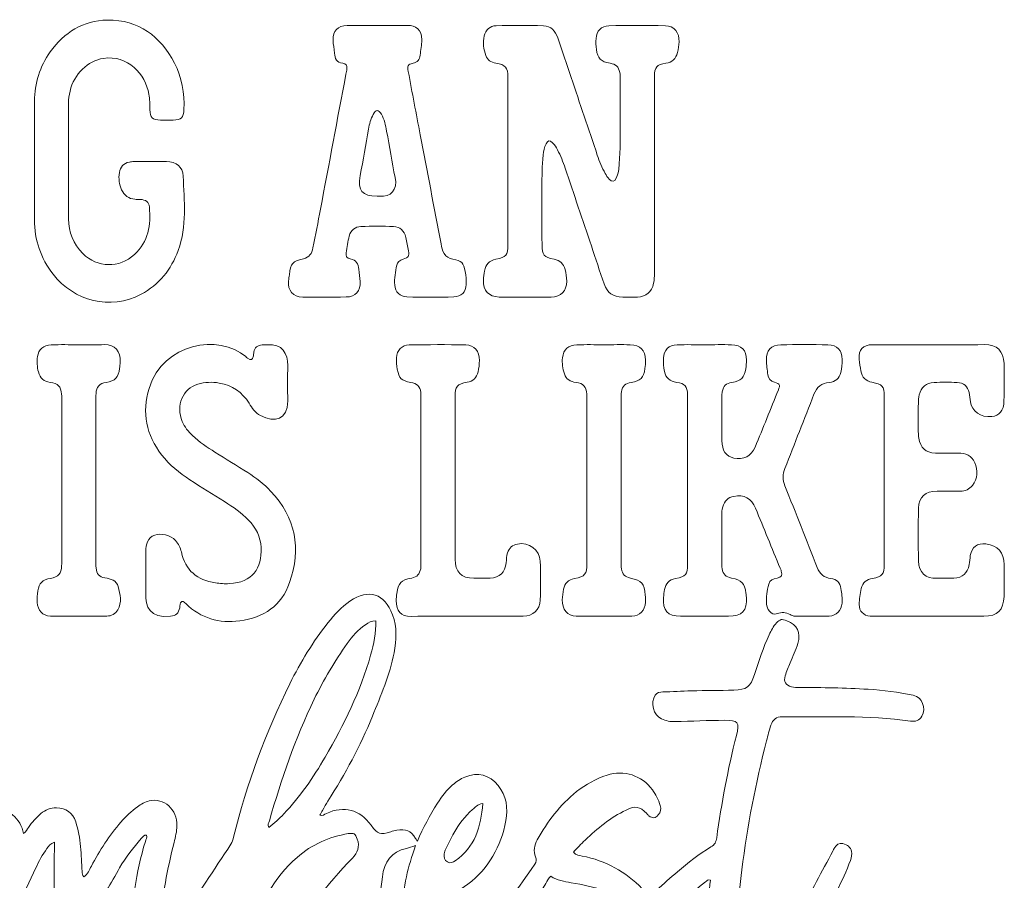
# Model space of a CAD drawing. Header units: inches. Extents: x 0.32 to 8.75, y -8.01 to -0.86.
# Tile 6 of 6: x 4.51 to 8.75, y -4.56 to -0.86. Entities that reach past the tile are written whole.
import ezdxf

# ---------------------------------------------------------------- set-up
doc = ezdxf.new("R2010")
doc.units = ezdxf.units.IN
doc.header["$MEASUREMENT"] = 0
doc.layers.add('Layer 1', color=7, linetype='Continuous')

# ---------------------------------------------------------------- blocks, each defined once
blk = doc.blocks.new('block 2')
at = {"layer": 'Layer 1', "lineweight": 0}
for points, knots in [([(3.9631, -4.606), (3.9443, -4.6169), (3.9349, -4.6362), (3.9222, -4.6524), (3.8988, -4.6822), (3.8752, -4.7115), (3.8452, -4.735), (3.8302, -4.7467), (3.8144, -4.7567), (3.7964, -4.763), (3.7486, -4.7795), (3.7017, -4.7624), (3.6759, -4.7188), (3.6669, -4.7035), (3.661, -4.6869), (3.6566, -4.6695), (3.6379, -4.5956), (3.6438, -4.5218), (3.659, -4.4485), (3.6727, -4.3822), (3.6923, -4.3175), (3.7162, -4.2542), (3.7314, -4.2143), (3.7489, -4.2088), (3.7835, -4.2329), (3.8198, -4.2582), (3.834, -4.307), (3.8189, -4.3587), (3.8043, -4.4087), (3.7894, -4.4586), (3.7807, -4.5101), (3.7737, -4.5517), (3.7675, -4.5934), (3.7705, -4.6362), (3.7804, -4.6405), (3.7836, -4.631), (3.7884, -4.6266), (3.8412, -4.5768), (3.8853, -4.5198), (3.9247, -4.4591), (3.9693, -4.3902), (4.0165, -4.323), (4.0548, -4.2501), (4.0696, -4.2219), (4.0909, -4.218), (4.114, -4.24), (4.1451, -4.2697), (4.1618, -4.3054), (4.1534, -4.3505), (4.1408, -4.417), (4.1198, -4.4813), (4.1069, -4.5478), (4.0879, -4.6447), (4.0718, -4.742), (4.0666, -4.8408), (4.0663, -4.8461), (4.0665, -4.8514), (4.0665, -4.8589), (4.0831, -4.8552), (4.0902, -4.8435), (4.0984, -4.8337), (4.1224, -4.8045), (4.1427, -4.7727), (4.1619, -4.7402), (4.2178, -4.6457), (4.2728, -4.5506), (4.3291, -4.4563), (4.3461, -4.4277), (4.3474, -4.395), (4.3562, -4.3644), (4.362, -4.3442), (4.3661, -4.3234), (4.3747, -4.3041), (4.398, -4.2518), (4.4323, -4.2444), (4.4768, -4.281), (4.5019, -4.3016), (4.5172, -4.3276), (4.5238, -4.3615), (4.5349, -4.3535), (4.539, -4.3433), (4.545, -4.3348), (4.5605, -4.3129), (4.5776, -4.2925), (4.5984, -4.2756), (4.6178, -4.2599), (4.6394, -4.25), (4.6654, -4.251), (4.7064, -4.2526), (4.7348, -4.2706), (4.7481, -4.3105), (4.7598, -4.3454), (4.7663, -4.3813), (4.7693, -4.4178), (4.7722, -4.4532), (4.7739, -4.4887), (4.7761, -4.5242), (4.7766, -4.5317), (4.7765, -4.5394), (4.7828, -4.5473), (4.8009, -4.5362), (4.8072, -4.5179), (4.8156, -4.502), (4.8517, -4.4342), (4.8926, -4.3697), (4.9432, -4.3117), (4.9645, -4.2873), (4.9882, -4.2657), (5.0141, -4.2464), (5.0294, -4.235), (5.0459, -4.2257), (5.0644, -4.2212), (5.1276, -4.2055), (5.1865, -4.2579), (5.1842, -4.3281), (5.1835, -4.3525), (5.1779, -4.3763), (5.1717, -4.4), (5.1421, -4.5139), (5.1232, -4.6299), (5.106, -4.7461), (5.1019, -4.7739), (5.1015, -4.8027), (5.1127, -4.8333), (5.1464, -4.8025), (5.1721, -4.7682), (5.1968, -4.7329), (5.272, -4.6258), (5.3446, -4.5169), (5.4162, -4.4074), (5.4227, -4.3976), (5.425, -4.387), (5.4276, -4.3766), (5.4853, -4.148), (5.5657, -3.9278), (5.6704, -3.7165), (5.7164, -3.6238), (5.7698, -3.5358), (5.8341, -3.4546), (5.8618, -3.4196), (5.8915, -3.3866), (5.9286, -3.3614), (6.0096, -3.3064), (6.0787, -3.3281), (6.1124, -3.4199), (6.1322, -3.4735), (6.1297, -3.5285), (6.1188, -3.5838), (6.1, -3.6791), (6.0623, -3.7679), (6.0256, -3.857), (5.9731, -3.9845), (5.9086, -4.1058), (5.8338, -4.2216), (5.8254, -4.2346), (5.8178, -4.2481), (5.8101, -4.2616), (5.8063, -4.2683), (5.8033, -4.2754), (5.7996, -4.283), (5.8117, -4.2872), (5.8189, -4.2783), (5.8273, -4.2747), (5.9054, -4.2407), (5.9693, -4.2576), (6.0207, -4.326), (6.0503, -4.3656), (6.058, -4.3681), (6.1045, -4.3537), (6.113, -4.3511), (6.1216, -4.3489), (6.1303, -4.3473), (6.1698, -4.34), (6.19, -4.3489), (6.2117, -4.3827), (6.2139, -4.3862), (6.2162, -4.3897), (6.2193, -4.3945), (6.2443, -4.3367), (6.2722, -4.2826), (6.3054, -4.2312), (6.3241, -4.2022), (6.345, -4.1749), (6.3711, -4.1521), (6.387, -4.1381), (6.4043, -4.1264), (6.4242, -4.1183), (6.4797, -4.0958), (6.5296, -4.1082), (6.567, -4.1546), (6.6031, -4.1995), (6.6102, -4.2523), (6.6001, -4.3059), (6.5793, -4.4165), (6.5274, -4.5101), (6.4365, -4.5794), (6.3999, -4.6073), (6.3596, -4.6278), (6.3131, -4.633), (6.2937, -4.6351), (6.2834, -4.6451), (6.2797, -4.664), (6.2669, -4.7297), (6.26, -4.7955), (6.2769, -4.8616), (6.2873, -4.9025), (6.3047, -4.9112), (6.3452, -4.8961), (6.3758, -4.8846), (6.4021, -4.8658), (6.4263, -4.8446), (6.5434, -4.7423), (6.6384, -4.6211), (6.7251, -4.4928), (6.732, -4.4826), (6.7332, -4.4734), (6.7284, -4.4621), (6.7175, -4.4365), (6.7227, -4.4118), (6.7355, -4.3886), (6.7795, -4.3093), (6.8334, -4.2378), (6.9049, -4.181), (6.9443, -4.1497), (6.9879, -4.1258), (7.0359, -4.1102), (7.1086, -4.0866), (7.1853, -4.111), (7.2309, -4.1727), (7.2461, -4.1934), (7.257, -4.2162), (7.2648, -4.2408), (7.2698, -4.2563), (7.2659, -4.2693), (7.2564, -4.2811), (7.2445, -4.2961), (7.2317, -4.2971), (7.2163, -4.2848), (7.2129, -4.282), (7.2101, -4.2785), (7.207, -4.2754), (7.1749, -4.2439), (7.1597, -4.2406), (7.118, -4.2605), (7.0512, -4.2925), (6.9947, -4.339), (6.9414, -4.3897), (6.924, -4.4063), (6.9077, -4.4241), (6.8912, -4.4409), (6.902, -4.4562), (6.9166, -4.4556), (6.9289, -4.4581), (7.0298, -4.4783), (7.1161, -4.5248), (7.1874, -4.5991), (7.189, -4.6007), (7.1905, -4.6024), (7.1921, -4.6039), (7.215, -4.6253), (7.2255, -4.6257), (7.2491, -4.6051), (7.2792, -4.5788), (7.3086, -4.5518), (7.3389, -4.5257), (7.3843, -4.4865), (7.4318, -4.4499), (7.4834, -4.4192), (7.4998, -4.4094), (7.5053, -4.3971), (7.5079, -4.3793), (7.5295, -4.2312), (7.5554, -4.0839), (7.5928, -3.9388), (7.6071, -3.8838), (7.6, -3.8737), (7.5419, -3.8742), (7.471, -3.8747), (7.4, -3.8776), (7.329, -3.8798), (7.3087, -3.8804), (7.2894, -3.8764), (7.2709, -3.8682), (7.2353, -3.8522), (7.2208, -3.7977), (7.2435, -3.766), (7.2516, -3.7547), (7.2635, -3.7529), (7.2758, -3.7523), (7.3168, -3.7505), (7.3579, -3.7484), (7.3989, -3.7474), (7.4599, -3.746), (7.521, -3.7458), (7.582, -3.7444), (7.6369, -3.7431), (7.6535, -3.7304), (7.6707, -3.6772), (7.6895, -3.6192), (7.7078, -3.561), (7.7341, -3.5058), (7.7427, -3.4877), (7.7517, -3.4698), (7.7654, -3.455), (7.7807, -3.4386), (7.7885, -3.4372), (7.8095, -3.4457), (7.857, -3.4651), (7.871, -3.4942), (7.8571, -3.5435), (7.849, -3.5724), (7.8356, -3.5993), (7.824, -3.6268), (7.8163, -3.6452), (7.8084, -3.6637), (7.8029, -3.6828), (7.7954, -3.7087), (7.8042, -3.7232), (7.8304, -3.7299), (7.841, -3.7326), (7.8524, -3.7335), (7.8634, -3.7334), (7.9622, -3.7322), (8.0609, -3.7353), (8.1596, -3.7406), (8.225, -3.744), (8.2896, -3.7533), (8.3538, -3.7665), (8.3931, -3.7746), (8.4104, -3.821), (8.3915, -3.8564), (8.3813, -3.8753), (8.3622, -3.8807), (8.3427, -3.8777), (8.1596, -3.8493), (7.9751, -3.8627), (7.7911, -3.8591), (7.7643, -3.8586), (7.7493, -3.872), (7.7415, -3.8948), (7.7339, -3.9167), (7.7283, -3.9394), (7.7225, -3.9619), (7.6761, -4.1448), (7.6395, -4.3295), (7.6164, -4.5168), (7.5996, -4.6535), (7.591, -4.7908), (7.5903, -4.9286), (7.5901, -4.9775), (7.5953, -5.026), (7.6076, -5.0736), (7.6097, -5.0819), (7.6116, -5.0903), (7.6182, -5.0985), (7.6346, -5.0828), (7.6474, -5.0648), (7.6599, -5.0467), (7.737, -4.9352), (7.8026, -4.8168), (7.8677, -4.6982), (7.9151, -4.6116), (7.961, -4.5243), (8.0076, -4.4373), (8.0102, -4.4324), (8.0126, -4.4274), (8.0157, -4.4228), (8.0241, -4.4102), (8.0336, -4.4006), (8.0511, -4.4046), (8.0709, -4.4091), (8.0848, -4.4204), (8.0883, -4.438), (8.0909, -4.4514), (8.088, -4.4641), (8.0835, -4.477), (8.0677, -4.5222), (8.0464, -4.5649), (8.0254, -4.6076), (7.9566, -4.7468), (7.881, -4.8824), (7.8088, -5.0198), (7.7865, -5.0621), (7.7605, -5.1021), (7.7278, -5.1373), (7.7126, -5.1536), (7.6961, -5.1682), (7.6772, -5.1803), (7.6428, -5.2022), (7.6058, -5.2025), (7.5682, -5.1934), (7.5499, -5.1889), (7.5392, -5.1736), (7.5292, -5.1588), (7.5029, -5.1193), (7.4894, -5.0751), (7.4809, -5.0289), (7.4621, -4.9266), (7.464, -4.8234), (7.467, -4.7201), (7.4685, -4.6669), (7.4756, -4.6141), (7.4808, -4.5615), (7.4704, -4.5569), (7.4657, -4.5653), (7.4602, -4.5695), (7.425, -4.5966), (7.3903, -4.6242), (7.3553, -4.6515), (7.3376, -4.6653), (7.323, -4.682), (7.3103, -4.7003), (7.2926, -4.7258), (7.2845, -4.7537), (7.289, -4.7853), (7.3094, -4.9291), (7.2725, -5.06), (7.1983, -5.1821), (7.178, -5.2155), (7.1542, -5.246), (7.1236, -5.2709), (7.0774, -5.3084), (7.0239, -5.3206), (6.971, -5.2966), (6.9151, -5.2712), (6.8784, -5.2246), (6.873, -5.1598), (6.8689, -5.1101), (6.8792, -5.0627), (6.8984, -5.0169), (6.9319, -4.9369), (6.9837, -4.8693), (7.0424, -4.8066), (7.0772, -4.7694), (7.1137, -4.7337), (7.1507, -4.6961), (7.1173, -4.6537), (7.077, -4.6239), (7.0272, -4.6078), (6.9797, -4.5924), (6.931, -4.5817), (6.8819, -4.5728), (6.8515, -4.5673), (6.8206, -4.5634), (6.7945, -4.5454), (6.7829, -4.5536), (6.7788, -4.5656), (6.7725, -4.5757), (6.7074, -4.6791), (6.6397, -4.7806), (6.5579, -4.8718), (6.5222, -4.9117), (6.4834, -4.9478), (6.4388, -4.9778), (6.3844, -5.0144), (6.3262, -5.0207), (6.2641, -5.0026), (6.2486, -4.9981), (6.2359, -4.9904), (6.2246, -4.9793), (6.1831, -4.9387), (6.1637, -4.8882), (6.1552, -4.8317), (6.1409, -4.7357), (6.1539, -4.6415), (6.1721, -4.5476), (6.1807, -4.5032), (6.1956, -4.4604), (6.2111, -4.4134), (6.1958, -4.4181), (6.184, -4.4226), (6.1718, -4.4253), (6.1079, -4.4391), (6.0757, -4.4835), (6.0684, -4.5478), (6.0559, -4.6593), (6.0352, -4.7691), (6.0025, -4.8766), (5.9623, -5.0089), (5.9065, -5.134), (5.8347, -5.252), (5.8133, -5.2873), (5.789, -5.3203), (5.7577, -5.3475), (5.7152, -5.3845), (5.6674, -5.4017), (5.6103, -5.3885), (5.5629, -5.3776), (5.5351, -5.3483), (5.5231, -5.3026), (5.5102, -5.253), (5.516, -5.2035), (5.5259, -5.1542), (5.5484, -5.042), (5.5937, -4.939), (5.6521, -4.8413), (5.7334, -4.7054), (5.8295, -4.5809), (5.9396, -4.4673), (5.9628, -4.4433), (5.9713, -4.4178), (5.9606, -4.3859), (5.9526, -4.3618), (5.9469, -4.3578), (5.9219, -4.3618), (5.8389, -4.375), (5.765, -4.4085), (5.7017, -4.4639), (5.6008, -4.5521), (5.5391, -4.6646), (5.503, -4.7922), (5.4942, -4.823), (5.489, -4.8549), (5.4815, -4.8861), (5.4722, -4.9244), (5.4537, -4.9349), (5.4154, -4.925), (5.3791, -4.9157), (5.3541, -4.8868), (5.3489, -4.8462), (5.3445, -4.8107), (5.3474, -4.7753), (5.3524, -4.74), (5.3545, -4.7252), (5.3563, -4.7104), (5.3529, -4.6935), (5.3462, -4.7031), (5.3395, -4.7127), (5.3329, -4.7224), (5.2898, -4.7857), (5.2454, -4.8481), (5.1951, -4.906), (5.1805, -4.9228), (5.1652, -4.9389), (5.1459, -4.9505), (5.0983, -4.9791), (5.0448, -4.9655), (5.0174, -4.9172), (4.9978, -4.8825), (4.9911, -4.8439), (4.9905, -4.805), (4.9883, -4.6655), (5.0067, -4.5286), (5.0483, -4.3951), (5.0508, -4.387), (5.056, -4.3789), (5.053, -4.3679), (5.0415, -4.367), (5.036, -4.3764), (5.0304, -4.3831), (4.9966, -4.4228), (4.9631, -4.4627), (4.9374, -4.5086), (4.9005, -4.5743), (4.8624, -4.6394), (4.8249, -4.7049), (4.8238, -4.7068), (4.823, -4.7089), (4.8218, -4.7108), (4.7862, -4.7712), (4.7255, -4.7731), (4.6845, -4.7147), (4.664, -4.6854), (4.6585, -4.6516), (4.657, -4.6168), (4.6543, -4.5558), (4.6542, -4.4947), (4.6563, -4.4336), (4.6566, -4.423), (4.6563, -4.4123), (4.6563, -4.3988), (4.639, -4.404), (4.632, -4.4155), (4.6245, -4.4257), (4.6053, -4.4517), (4.5901, -4.4801), (4.5764, -4.5092), (4.5227, -4.6236), (4.4707, -4.7387), (4.4359, -4.8607), (4.4329, -4.8713), (4.4282, -4.8817), (4.4224, -4.8909), (4.4107, -4.9095), (4.3953, -4.9146), (4.3739, -4.9104), (4.3323, -4.9021), (4.2948, -4.8592), (4.2926, -4.8205), (4.2902, -4.7791), (4.296, -4.7386), (4.2968, -4.697), (4.2855, -4.6993), (4.2841, -4.7092), (4.28, -4.7161), (4.245, -4.7753), (4.2105, -4.8348), (4.1755, -4.894), (4.1585, -4.9228), (4.138, -4.949), (4.1123, -4.9708), (4.0607, -5.0144), (4.0104, -4.9977), (3.9765, -4.9483), (3.9663, -4.9335), (3.9609, -4.9165), (3.957, -4.8991), (3.9421, -4.8321), (3.9425, -4.7649), (3.9533, -4.6974), (3.958, -4.6679), (3.9616, -4.6383), (3.9657, -4.6087), (3.9692, -4.6064), (3.97, -4.6033), (3.9661, -4.6013), (3.9643, -4.6004), (3.9626, -4.6034), (3.9631, -4.606)], [0, 0, 0, 0, 1, 1, 1, 2, 2, 2, 3, 3, 3, 4, 4, 4, 5, 5, 5, 6, 6, 6, 7, 7, 7, 8, 8, 8, 9, 9, 9, 10, 10, 10, 11, 11, 11, 12, 12, 12, 13, 13, 13, 14, 14, 14, 15, 15, 15, 16, 16, 16, 17, 17, 17, 18, 18, 18, 19, 19, 19, 20, 20, 20, 21, 21, 21, 22, 22, 22, 23, 23, 23, 24, 24, 24, 25, 25, 25, 26, 26, 26, 27, 27, 27, 28, 28, 28, 29, 29, 29, 30, 30, 30, 31, 31, 31, 32, 32, 32, 33, 33, 33, 34, 34, 34, 35, 35, 35, 36, 36, 36, 37, 37, 37, 38, 38, 38, 39, 39, 39, 40, 40, 40, 41, 41, 41, 42, 42, 42, 43, 43, 43, 44, 44, 44, 45, 45, 45, 46, 46, 46, 47, 47, 47, 48, 48, 48, 49, 49, 49, 50, 50, 50, 51, 51, 51, 52, 52, 52, 53, 53, 53, 54, 54, 54, 55, 55, 55, 56, 56, 56, 57, 57, 57, 58, 58, 58, 59, 59, 59, 60, 60, 60, 61, 61, 61, 62, 62, 62, 63, 63, 63, 64, 64, 64, 65, 65, 65, 66, 66, 66, 67, 67, 67, 68, 68, 68, 69, 69, 69, 70, 70, 70, 71, 71, 71, 72, 72, 72, 73, 73, 73, 74, 74, 74, 75, 75, 75, 76, 76, 76, 77, 77, 77, 78, 78, 78, 79, 79, 79, 80, 80, 80, 81, 81, 81, 82, 82, 82, 83, 83, 83, 84, 84, 84, 85, 85, 85, 86, 86, 86, 87, 87, 87, 88, 88, 88, 89, 89, 89, 90, 90, 90, 91, 91, 91, 92, 92, 92, 93, 93, 93, 94, 94, 94, 95, 95, 95, 96, 96, 96, 97, 97, 97, 98, 98, 98, 99, 99, 99, 100, 100, 100, 101, 101, 101, 102, 102, 102, 103, 103, 103, 104, 104, 104, 105, 105, 105, 106, 106, 106, 107, 107, 107, 108, 108, 108, 109, 109, 109, 110, 110, 110, 111, 111, 111, 112, 112, 112, 113, 113, 113, 114, 114, 114, 115, 115, 115, 116, 116, 116, 117, 117, 117, 118, 118, 118, 119, 119, 119, 120, 120, 120, 121, 121, 121, 122, 122, 122, 123, 123, 123, 124, 124, 124, 125, 125, 125, 126, 126, 126, 127, 127, 127, 128, 128, 128, 129, 129, 129, 130, 130, 130, 131, 131, 131, 132, 132, 132, 133, 133, 133, 134, 134, 134, 135, 135, 135, 136, 136, 136, 137, 137, 137, 138, 138, 138, 139, 139, 139, 140, 140, 140, 141, 141, 141, 142, 142, 142, 143, 143, 143, 144, 144, 144, 145, 145, 145, 146, 146, 146, 147, 147, 147, 148, 148, 148, 149, 149, 149, 150, 150, 150, 151, 151, 151, 152, 152, 152, 153, 153, 153, 154, 154, 154, 155, 155, 155, 156, 156, 156, 157, 157, 157, 158, 158, 158, 159, 159, 159, 160, 160, 160, 161, 161, 161, 162, 162, 162, 163, 163, 163, 164, 164, 164, 165, 165, 165, 166, 166, 166, 167, 167, 167, 168, 168, 168, 169, 169, 169, 170, 170, 170, 171, 171, 171, 172, 172, 172, 173, 173, 173, 174, 174, 174, 175, 175, 175, 176, 176, 176, 177, 177, 177, 178, 178, 178, 179, 179, 179, 180, 180, 180, 181, 181, 181, 182, 182, 182, 183, 183, 183, 184, 184, 184, 185, 185, 185, 186, 186, 186, 187, 187, 187, 188, 188, 188, 189, 189, 189, 190, 190, 190, 191, 191, 191, 192, 192, 192, 193, 193, 193, 194, 194, 194, 195, 195, 195, 196, 196, 196, 197, 197, 197, 198, 198, 198, 199, 199, 199, 200, 200, 200, 201, 201, 201, 202, 202, 202, 203, 203, 203, 204, 204, 204, 205, 205, 205, 206, 206, 206, 206]), ([(6.0402, -3.4458), (6.0208, -3.4448), (6.0084, -3.4548), (5.9958, -3.463), (5.9636, -3.4839), (5.9392, -3.5126), (5.9174, -3.5437), (5.8637, -3.62), (5.8158, -3.6999), (5.775, -3.7838), (5.6934, -3.9518), (5.6341, -4.1281), (5.5819, -4.3069), (5.5794, -4.3154), (5.5726, -4.3238), (5.5795, -4.3357), (5.6036, -4.3173), (5.6245, -4.2977), (5.6442, -4.2768), (5.7139, -4.2029), (5.7715, -4.12), (5.8221, -4.0325), (5.9028, -3.8931), (5.9746, -3.7495), (6.0181, -3.5935), (6.0314, -3.5456), (6.0412, -3.4971), (6.0402, -3.4458)], [0, 0, 0, 0, 1, 1, 1, 2, 2, 2, 3, 3, 3, 4, 4, 4, 5, 5, 5, 6, 6, 6, 7, 7, 7, 8, 8, 8, 9, 9, 9, 9]), ([(6.5008, -4.2315), (6.4781, -4.2368), (6.4676, -4.2486), (6.4563, -4.2586), (6.4235, -4.2872), (6.3976, -4.3216), (6.3762, -4.3593), (6.3637, -4.3813), (6.3529, -4.4044), (6.3417, -4.4271), (6.3384, -4.434), (6.3351, -4.4408), (6.3346, -4.4489), (6.3337, -4.463), (6.3351, -4.4758), (6.3483, -4.4837), (6.3606, -4.491), (6.3716, -4.4859), (6.3821, -4.4787), (6.4673, -4.4198), (6.4925, -4.3325), (6.5008, -4.2315)], [0, 0, 0, 0, 1, 1, 1, 2, 2, 2, 3, 3, 3, 4, 4, 4, 5, 5, 5, 6, 6, 6, 7, 7, 7, 7])]:
    blk.add_open_spline(points, degree=3, knots=knots, dxfattribs=at)
blk = doc.blocks.new('block 9')
at = {"layer": 'Layer 1', "lineweight": 0}
for points, knots in [([(6.0468, -0.8847), (6.0901, -0.8847), (6.1334, -0.8855), (6.1767, -0.8844), (6.2116, -0.8835), (6.2387, -0.9023), (6.2381, -0.9463), (6.2378, -0.9684), (6.2337, -0.9905), (6.2309, -1.0125), (6.2287, -1.0307), (6.2197, -1.0422), (6.2005, -1.047), (6.1776, -1.0527), (6.1754, -1.0576), (6.1801, -1.083), (6.1969, -1.1735), (6.2141, -1.264), (6.2314, -1.3543), (6.2614, -1.5112), (6.2917, -1.6679), (6.3217, -1.8247), (6.3244, -1.8389), (6.3267, -1.8531), (6.3344, -1.8657), (6.3432, -1.8801), (6.3563, -1.8863), (6.3725, -1.8894), (6.4102, -1.8967), (6.4174, -1.905), (6.4249, -1.943), (6.4285, -1.9617), (6.4308, -1.9804), (6.4296, -1.9993), (6.4276, -2.0311), (6.4087, -2.0518), (6.3769, -2.0524), (6.3092, -2.0537), (6.2414, -2.0537), (6.1738, -2.0523), (6.1435, -2.0518), (6.1246, -2.0316), (6.1218, -2.0018), (6.1192, -1.9727), (6.1255, -1.9442), (6.1304, -1.9159), (6.1328, -1.9019), (6.1437, -1.8945), (6.1579, -1.8902), (6.1819, -1.883), (6.1846, -1.8781), (6.1808, -1.8548), (6.1775, -1.8351), (6.1736, -1.8155), (6.1691, -1.7961), (6.1623, -1.7671), (6.1455, -1.7505), (6.1163, -1.7495), (6.0697, -1.7478), (6.023, -1.748), (5.9765, -1.7495), (5.9508, -1.7504), (5.9324, -1.7651), (5.9261, -1.7907), (5.9202, -1.8144), (5.9158, -1.8384), (5.9122, -1.8625), (5.9103, -1.8756), (5.9147, -1.8871), (5.9304, -1.889), (5.9568, -1.8923), (5.9643, -1.911), (5.9672, -1.9334), (5.9694, -1.951), (5.972, -1.9687), (5.9731, -1.9864), (5.9757, -2.027), (5.953, -2.0523), (5.9123, -2.0527), (5.8501, -2.0535), (5.7879, -2.0535), (5.7258, -2.0528), (5.6839, -2.0523), (5.6607, -2.0254), (5.6644, -1.9835), (5.6652, -1.9747), (5.6674, -1.966), (5.6685, -1.9572), (5.6746, -1.9065), (5.6796, -1.9003), (5.7285, -1.8885), (5.7534, -1.8824), (5.7652, -1.8655), (5.7698, -1.8419), (5.7806, -1.7864), (5.7914, -1.7309), (5.8019, -1.6753), (5.8386, -1.4814), (5.8752, -1.2875), (5.9117, -1.0935), (5.9132, -1.0859), (5.9149, -1.0783), (5.9156, -1.0706), (5.9169, -1.0577), (5.9116, -1.0483), (5.8981, -1.0471), (5.8706, -1.0449), (5.8643, -1.0264), (5.8623, -1.0035), (5.8607, -0.9847), (5.8568, -0.966), (5.8564, -0.9472), (5.8556, -0.9067), (5.8762, -0.8855), (5.9169, -0.8848), (5.9602, -0.8841), (6.0035, -0.8847), (6.0468, -0.8847)], [0, 0, 0, 0, 1, 1, 1, 2, 2, 2, 3, 3, 3, 4, 4, 4, 5, 5, 5, 6, 6, 6, 7, 7, 7, 8, 8, 8, 9, 9, 9, 10, 10, 10, 11, 11, 11, 12, 12, 12, 13, 13, 13, 14, 14, 14, 15, 15, 15, 16, 16, 16, 17, 17, 17, 18, 18, 18, 19, 19, 19, 20, 20, 20, 21, 21, 21, 22, 22, 22, 23, 23, 23, 24, 24, 24, 25, 25, 25, 26, 26, 26, 27, 27, 27, 28, 28, 28, 29, 29, 29, 30, 30, 30, 31, 31, 31, 32, 32, 32, 33, 33, 33, 34, 34, 34, 35, 35, 35, 36, 36, 36, 37, 37, 37, 38, 38, 38, 39, 39, 39, 39]), ([(6.0466, -1.6186), (6.05, -1.6186), (6.0533, -1.6184), (6.0566, -1.6187), (6.1037, -1.623), (6.1349, -1.5931), (6.1236, -1.5385), (6.1098, -1.4723), (6.0999, -1.4053), (6.0869, -1.3389), (6.0821, -1.314), (6.0769, -1.2887), (6.0641, -1.2662), (6.052, -1.2449), (6.0408, -1.2452), (6.0291, -1.2671), (6.0186, -1.2868), (6.013, -1.3084), (6.009, -1.3302), (5.9968, -1.3968), (5.9855, -1.4635), (5.9734, -1.53), (5.9615, -1.5961), (5.98, -1.6186), (6.0466, -1.6186)], [0, 0, 0, 0, 1, 1, 1, 2, 2, 2, 3, 3, 3, 4, 4, 4, 5, 5, 5, 6, 6, 6, 7, 7, 7, 8, 8, 8, 8])]:
    blk.add_open_spline(points, degree=3, knots=knots, dxfattribs=at)

msp = doc.modelspace()

# ---------------------------------------------------------------- linework, layer by layer
at = {"layer": 'Layer 1', "lineweight": 0}
for points, knots in [([(4.5706, -1.7203), (4.5711, -1.8075), (4.5974, -1.8861), (4.6512, -1.955), (4.7409, -2.0698), (4.8974, -2.1119), (5.0297, -2.0412), (5.1079, -1.9994), (5.159, -1.9345), (5.1893, -1.8526), (5.2279, -1.7485), (5.2154, -1.6401), (5.2109, -1.533), (5.2092, -1.4912), (5.1818, -1.4712), (5.1388, -1.47), (5.0922, -1.4687), (5.0456, -1.4696), (4.999, -1.4698), (4.9924, -1.4698), (4.9857, -1.4709), (4.9792, -1.4723), (4.9547, -1.4774), (4.9402, -1.493), (4.9363, -1.5172), (4.9322, -1.5429), (4.9353, -1.5685), (4.9461, -1.5921), (4.9571, -1.6161), (4.9769, -1.6295), (5.0031, -1.6325), (5.0107, -1.6334), (5.0186, -1.6325), (5.0264, -1.633), (5.0501, -1.6344), (5.0629, -1.643), (5.0653, -1.6657), (5.0737, -1.7428), (5.0617, -1.8146), (5.0011, -1.8699), (4.9354, -1.9297), (4.8425, -1.9276), (4.7788, -1.8656), (4.7368, -1.8247), (4.7175, -1.7738), (4.7174, -1.7158), (4.717, -1.5503), (4.7174, -1.3849), (4.7171, -1.2194), (4.7171, -1.2014), (4.7199, -1.1839), (4.7239, -1.1667), (4.7407, -1.0939), (4.8014, -1.0355), (4.8673, -1.0259), (4.9727, -1.0106), (5.0486, -1.094), (5.0632, -1.1797), (5.0669, -1.2016), (5.0675, -1.2238), (5.0678, -1.2461), (5.0681, -1.2815), (5.0778, -1.2906), (5.1139, -1.2914), (5.1317, -1.2918), (5.1494, -1.2917), (5.1672, -1.2914), (5.2026, -1.2907), (5.2133, -1.2808), (5.2144, -1.2461), (5.2167, -1.1762), (5.2062, -1.1082), (5.1736, -1.0461), (5.1127, -0.9303), (5.0195, -0.8596), (4.8848, -0.8614), (4.7802, -0.8628), (4.6989, -0.9143), (4.6385, -0.9984), (4.5931, -1.0615), (4.5718, -1.1333), (4.5707, -1.2106), (4.5696, -1.2961), (4.5705, -1.3816), (4.5705, -1.4671), (4.5705, -1.5515), (4.5701, -1.6359), (4.5706, -1.7203)], [0, 0, 0, 0, 1, 1, 1, 2, 2, 2, 3, 3, 3, 4, 4, 4, 5, 5, 5, 6, 6, 6, 7, 7, 7, 8, 8, 8, 9, 9, 9, 10, 10, 10, 11, 11, 11, 12, 12, 12, 13, 13, 13, 14, 14, 14, 15, 15, 15, 16, 16, 16, 17, 17, 17, 18, 18, 18, 19, 19, 19, 20, 20, 20, 21, 21, 21, 22, 22, 22, 23, 23, 23, 24, 24, 24, 25, 25, 25, 26, 26, 26, 27, 27, 27, 28, 28, 28, 29, 29, 29, 29]), ([(7.0885, -1.4799), (7.0869, -1.501), (7.0843, -1.522), (7.0754, -1.5414), (7.0677, -1.558), (7.0575, -1.5594), (7.0448, -1.5458), (7.0381, -1.5385), (7.0327, -1.5299), (7.0279, -1.5212), (7.0139, -1.496), (7.0032, -1.4692), (6.9939, -1.4419), (6.9563, -1.3306), (6.9188, -1.2194), (6.8812, -1.1081), (6.862, -1.0514), (6.843, -0.9947), (6.8236, -0.9381), (6.8135, -0.9085), (6.7948, -0.8863), (6.7621, -0.8855), (6.6944, -0.884), (6.6267, -0.8843), (6.559, -0.8857), (6.5312, -0.8862), (6.5145, -0.9023), (6.5072, -0.9293), (6.4993, -0.9583), (6.5051, -0.9867), (6.5142, -1.0141), (6.5207, -1.0334), (6.5366, -1.0433), (6.5569, -1.0466), (6.5995, -1.0535), (6.6088, -1.0643), (6.6088, -1.108), (6.609, -1.348), (6.609, -1.588), (6.6088, -1.8279), (6.6088, -1.8724), (6.6007, -1.8818), (6.5577, -1.8905), (6.5283, -1.8965), (6.513, -1.9118), (6.5083, -1.941), (6.5062, -1.9541), (6.5042, -1.9674), (6.5036, -1.9807), (6.5017, -2.0254), (6.5265, -2.0515), (6.5715, -2.0529), (6.5803, -2.0532), (6.5892, -2.053), (6.5981, -2.053), (6.6636, -2.053), (6.7291, -2.0534), (6.7946, -2.0528), (6.8388, -2.0523), (6.8616, -2.0282), (6.8621, -1.9841), (6.8623, -1.9672), (6.8592, -1.9509), (6.8552, -1.9347), (6.8491, -1.9097), (6.8337, -1.8951), (6.8075, -1.8903), (6.7648, -1.8826), (6.756, -1.8714), (6.7558, -1.828), (6.7555, -1.7458), (6.7557, -1.6636), (6.7557, -1.5813), (6.7558, -1.5347), (6.755, -1.488), (6.7612, -1.4416), (6.7634, -1.425), (6.7657, -1.4085), (6.7734, -1.3935), (6.7814, -1.3781), (6.7891, -1.3771), (6.8017, -1.3891), (6.8107, -1.3976), (6.8166, -1.4084), (6.8223, -1.4192), (6.8357, -1.4448), (6.8464, -1.4715), (6.8556, -1.4989), (6.8932, -1.6101), (6.9308, -1.7214), (6.9683, -1.8327), (6.9867, -1.8873), (7.0044, -1.9421), (7.0234, -1.9965), (7.0374, -2.0368), (7.0606, -2.0526), (7.1034, -2.0529), (7.1245, -2.0531), (7.1456, -2.0535), (7.1666, -2.0528), (7.2046, -2.0514), (7.2277, -2.0311), (7.2364, -1.9937), (7.2398, -1.9794), (7.2397, -1.9651), (7.2397, -1.9506), (7.2397, -1.7484), (7.2397, -1.5463), (7.2397, -1.3441), (7.2397, -1.2641), (7.2394, -1.1841), (7.2398, -1.1041), (7.2401, -1.0639), (7.2502, -1.0518), (7.2885, -1.0469), (7.3167, -1.0432), (7.3323, -1.0267), (7.339, -1.0011), (7.343, -0.9862), (7.3451, -0.9705), (7.3459, -0.9551), (7.348, -0.9148), (7.325, -0.886), (7.2868, -0.8854), (7.2058, -0.884), (7.1247, -0.8842), (7.0437, -0.8856), (7.0111, -0.8861), (6.9906, -0.908), (6.9883, -0.9407), (6.9871, -0.9561), (6.9878, -0.9719), (6.9898, -0.9872), (6.9946, -1.0259), (7.0096, -1.0406), (7.0486, -1.0469), (7.0745, -1.0512), (7.0856, -1.0613), (7.0905, -1.0869), (7.0924, -1.0966), (7.0926, -1.1068), (7.0926, -1.1167), (7.0928, -1.1756), (7.0927, -1.2345), (7.0927, -1.3129), (7.093, -1.3556), (7.0934, -1.4178), (7.0885, -1.4799)], [0, 0, 0, 0, 1, 1, 1, 2, 2, 2, 3, 3, 3, 4, 4, 4, 5, 5, 5, 6, 6, 6, 7, 7, 7, 8, 8, 8, 9, 9, 9, 10, 10, 10, 11, 11, 11, 12, 12, 12, 13, 13, 13, 14, 14, 14, 15, 15, 15, 16, 16, 16, 17, 17, 17, 18, 18, 18, 19, 19, 19, 20, 20, 20, 21, 21, 21, 22, 22, 22, 23, 23, 23, 24, 24, 24, 25, 25, 25, 26, 26, 26, 27, 27, 27, 28, 28, 28, 29, 29, 29, 30, 30, 30, 31, 31, 31, 32, 32, 32, 33, 33, 33, 34, 34, 34, 35, 35, 35, 36, 36, 36, 37, 37, 37, 38, 38, 38, 39, 39, 39, 40, 40, 40, 41, 41, 41, 42, 42, 42, 43, 43, 43, 44, 44, 44, 45, 45, 45, 46, 46, 46, 47, 47, 47, 48, 48, 48, 49, 49, 49, 49]), ([(5.2221, -3.3722), (5.2872, -3.4357), (5.366, -3.4578), (5.4544, -3.4464), (5.5572, -3.4331), (5.6347, -3.3816), (5.6692, -3.2817), (5.7198, -3.1355), (5.6964, -3.0018), (5.5874, -2.8875), (5.5581, -2.8568), (5.5246, -2.8311), (5.489, -2.8083), (5.4422, -2.7785), (5.3947, -2.75), (5.3477, -2.7205), (5.3138, -2.6993), (5.2809, -2.6767), (5.2517, -2.6491), (5.233, -2.6314), (5.2167, -2.6121), (5.2069, -2.5878), (5.1789, -2.5189), (5.2088, -2.4473), (5.2742, -2.428), (5.3044, -2.4191), (5.3353, -2.4175), (5.3665, -2.4231), (5.422, -2.4331), (5.4649, -2.4619), (5.4947, -2.5098), (5.5077, -2.5307), (5.5213, -2.5518), (5.5435, -2.5632), (5.6068, -2.5958), (5.6612, -2.5816), (5.6609, -2.5002), (5.6607, -2.4491), (5.6607, -2.3979), (5.6609, -2.3468), (5.661, -2.2965), (5.6398, -2.2526), (5.5717, -2.2579), (5.5651, -2.2585), (5.5584, -2.2577), (5.5517, -2.2583), (5.5301, -2.2602), (5.5197, -2.2692), (5.5151, -2.29), (5.5139, -2.2954), (5.5143, -2.3011), (5.5131, -2.3065), (5.5092, -2.3244), (5.5042, -2.3261), (5.4881, -2.3156), (5.4853, -2.3138), (5.4828, -2.3116), (5.4803, -2.3094), (5.3645, -2.2109), (5.1252, -2.2481), (5.0642, -2.4464), (5.0324, -2.5499), (5.0518, -2.6461), (5.1183, -2.7321), (5.152, -2.7757), (5.1946, -2.8096), (5.2402, -2.8395), (5.2894, -2.8716), (5.3398, -2.9019), (5.3895, -2.9333), (5.4261, -2.9565), (5.4617, -2.981), (5.4921, -3.0124), (5.5241, -3.0455), (5.5441, -3.0844), (5.5462, -3.1308), (5.5502, -3.2209), (5.5097, -3.281), (5.4096, -3.2862), (5.3897, -3.2873), (5.3699, -3.2857), (5.3499, -3.2828), (5.2712, -3.2711), (5.2204, -3.2293), (5.2031, -3.1499), (5.199, -3.1312), (5.1907, -3.1143), (5.1776, -3.1002), (5.1572, -3.0782), (5.1142, -3.0667), (5.0888, -3.0769), (5.0569, -3.0897), (5.0501, -3.117), (5.0501, -3.1476), (5.0501, -3.152), (5.05, -3.1565), (5.05, -3.1609), (5.05, -3.2165), (5.0514, -3.2721), (5.0497, -3.3276), (5.0478, -3.3871), (5.0666, -3.4344), (5.1562, -3.4263), (5.1799, -3.4241), (5.1919, -3.4137), (5.1963, -3.3897), (5.198, -3.3802), (5.1949, -3.3693), (5.2052, -3.3627), (5.2126, -3.3628), (5.2173, -3.3676), (5.2221, -3.3722)], [0, 0, 0, 0, 1, 1, 1, 2, 2, 2, 3, 3, 3, 4, 4, 4, 5, 5, 5, 6, 6, 6, 7, 7, 7, 8, 8, 8, 9, 9, 9, 10, 10, 10, 11, 11, 11, 12, 12, 12, 13, 13, 13, 14, 14, 14, 15, 15, 15, 16, 16, 16, 17, 17, 17, 18, 18, 18, 19, 19, 19, 20, 20, 20, 21, 21, 21, 22, 22, 22, 23, 23, 23, 24, 24, 24, 25, 25, 25, 26, 26, 26, 27, 27, 27, 28, 28, 28, 29, 29, 29, 30, 30, 30, 31, 31, 31, 32, 32, 32, 33, 33, 33, 34, 34, 34, 35, 35, 35, 36, 36, 36, 37, 37, 37, 37]), ([(4.7598, -2.2581), (4.721, -2.2581), (4.6821, -2.2573), (4.6433, -2.2584), (4.609, -2.2593), (4.5876, -2.2777), (4.5836, -2.3092), (4.5808, -2.3312), (4.582, -2.3535), (4.5876, -2.3752), (4.5945, -2.4015), (4.6105, -2.4168), (4.6385, -2.4203), (4.6729, -2.4245), (4.6844, -2.4373), (4.6875, -2.4715), (4.6882, -2.4803), (4.6878, -2.4893), (4.6878, -2.4981), (4.6878, -2.7269), (4.6878, -2.9556), (4.6878, -3.1843), (4.6878, -3.1921), (4.6881, -3.1998), (4.6877, -3.2076), (4.6855, -3.2445), (4.6751, -3.2564), (4.6393, -3.2633), (4.6056, -3.2698), (4.5908, -3.2837), (4.5854, -3.3171), (4.5829, -3.3335), (4.5822, -3.3504), (4.5829, -3.3669), (4.5845, -3.4006), (4.6059, -3.4248), (4.6391, -3.4255), (4.7201, -3.4271), (4.8011, -3.4265), (4.8821, -3.4258), (4.9017, -3.4256), (4.919, -3.4167), (4.9292, -3.3989), (4.948, -3.3663), (4.9406, -3.3321), (4.9312, -3.299), (4.9234, -3.2714), (4.8994, -3.2653), (4.8739, -3.2615), (4.8493, -3.2579), (4.8382, -3.2439), (4.836, -3.2184), (4.8351, -3.2085), (4.8356, -3.1985), (4.8356, -3.1885), (4.8355, -2.9575), (4.8355, -2.7266), (4.8356, -2.4957), (4.8356, -2.4868), (4.8353, -2.4779), (4.8358, -2.469), (4.8375, -2.4388), (4.8502, -2.4248), (4.8795, -2.4202), (4.9182, -2.4141), (4.9327, -2.3989), (4.937, -2.3597), (4.938, -2.3509), (4.9393, -2.3421), (4.9399, -2.3332), (4.943, -2.2854), (4.9164, -2.2565), (4.873, -2.2578), (4.8353, -2.2589), (4.7975, -2.258), (4.7598, -2.258), (4.7598, -2.2581), (4.7598, -2.2581), (4.7598, -2.2581)], [0, 0, 0, 0, 1, 1, 1, 2, 2, 2, 3, 3, 3, 4, 4, 4, 5, 5, 5, 6, 6, 6, 7, 7, 7, 8, 8, 8, 9, 9, 9, 10, 10, 10, 11, 11, 11, 12, 12, 12, 13, 13, 13, 14, 14, 14, 15, 15, 15, 16, 16, 16, 17, 17, 17, 18, 18, 18, 19, 19, 19, 20, 20, 20, 21, 21, 21, 22, 22, 22, 23, 23, 23, 24, 24, 24, 25, 25, 25, 26, 26, 26, 26]), ([(6.6744, -3.4261), (6.7176, -3.4257), (6.7465, -3.3994), (6.748, -3.3565), (6.7501, -3.3011), (6.7502, -3.2455), (6.7483, -3.19), (6.7465, -3.1403), (6.6988, -3.1056), (6.6498, -3.1158), (6.6287, -3.1201), (6.6145, -3.1323), (6.6071, -3.1533), (6.6021, -3.1674), (6.6032, -3.1817), (6.6017, -3.196), (6.5975, -3.2372), (6.5737, -3.2605), (6.5326, -3.2625), (6.5093, -3.2636), (6.486, -3.2632), (6.4627, -3.2628), (6.407, -3.2621), (6.3822, -3.2372), (6.3816, -3.1809), (6.3812, -3.1376), (6.3815, -3.0943), (6.3815, -3.051), (6.3815, -2.8612), (6.3814, -2.6713), (6.3816, -2.4814), (6.3816, -2.4376), (6.3907, -2.4269), (6.4333, -2.4199), (6.4597, -2.4156), (6.4748, -2.3993), (6.4806, -2.3748), (6.4844, -2.3587), (6.4858, -2.3418), (6.486, -2.3253), (6.4865, -2.2856), (6.4646, -2.2593), (6.4274, -2.2587), (6.3464, -2.2574), (6.2654, -2.2575), (6.1844, -2.2589), (6.1518, -2.2594), (6.1318, -2.2815), (6.1293, -2.3142), (6.128, -2.3308), (6.1298, -2.3474), (6.1329, -2.3639), (6.1401, -2.4026), (6.1515, -2.4138), (6.1908, -2.4202), (6.2168, -2.4245), (6.2304, -2.4376), (6.2339, -2.4632), (6.2353, -2.4731), (6.2347, -2.4832), (6.2347, -2.4932), (6.2347, -2.7252), (6.2347, -2.9573), (6.2347, -3.1893), (6.2347, -3.2004), (6.2355, -3.2118), (6.2335, -3.2225), (6.2295, -3.2438), (6.2182, -3.2579), (6.1949, -3.2623), (6.1473, -3.2714), (6.138, -3.282), (6.1308, -3.3287), (6.1293, -3.3386), (6.1279, -3.3486), (6.128, -3.3585), (6.1282, -3.4027), (6.1466, -3.4289), (6.1918, -3.4272), (6.2716, -3.4241), (6.3516, -3.4263), (6.4314, -3.4263), (6.5124, -3.4263), (6.5934, -3.4268), (6.6744, -3.4261)], [0, 0, 0, 0, 1, 1, 1, 2, 2, 2, 3, 3, 3, 4, 4, 4, 5, 5, 5, 6, 6, 6, 7, 7, 7, 8, 8, 8, 9, 9, 9, 10, 10, 10, 11, 11, 11, 12, 12, 12, 13, 13, 13, 14, 14, 14, 15, 15, 15, 16, 16, 16, 17, 17, 17, 18, 18, 18, 19, 19, 19, 20, 20, 20, 21, 21, 21, 22, 22, 22, 23, 23, 23, 24, 24, 24, 25, 25, 25, 26, 26, 26, 27, 27, 27, 28, 28, 28, 28]), ([(7.0226, -2.2581), (6.9838, -2.2581), (6.9449, -2.2573), (6.9061, -2.2583), (6.8695, -2.2593), (6.8482, -2.2786), (6.844, -2.3147), (6.8412, -2.338), (6.8448, -2.3615), (6.852, -2.3836), (6.8596, -2.4066), (6.8773, -2.4179), (6.9023, -2.4205), (6.934, -2.4237), (6.9466, -2.4388), (6.9485, -2.4703), (6.9488, -2.4748), (6.9486, -2.4792), (6.9486, -2.4837), (6.9486, -2.7224), (6.9487, -2.9611), (6.9486, -3.1999), (6.9486, -3.2462), (6.9415, -3.2551), (6.8954, -3.264), (6.8691, -3.269), (6.8544, -3.2848), (6.8489, -3.3096), (6.8455, -3.3247), (6.8437, -3.3403), (6.8432, -3.3558), (6.8419, -3.3962), (6.8649, -3.4249), (6.9029, -3.4256), (6.9827, -3.4272), (7.0627, -3.427), (7.1425, -3.4257), (7.1774, -3.4251), (7.199, -3.401), (7.2013, -3.3656), (7.2019, -3.3557), (7.2014, -3.3456), (7.2006, -3.3357), (7.1967, -3.2861), (7.1848, -3.2716), (7.1365, -3.2624), (7.1133, -3.258), (7.1018, -3.2442), (7.0978, -3.2228), (7.0957, -3.2121), (7.0962, -3.2008), (7.0962, -3.1897), (7.0961, -2.9576), (7.0961, -2.7255), (7.0962, -2.4935), (7.0962, -2.4824), (7.0959, -2.4711), (7.0978, -2.4603), (7.1024, -2.4356), (7.1148, -2.4244), (7.14, -2.4203), (7.1795, -2.4138), (7.1933, -2.4002), (7.1992, -2.3609), (7.201, -2.3489), (7.2016, -2.3366), (7.2015, -2.3244), (7.2011, -2.2816), (7.1791, -2.2591), (7.1358, -2.2582), (7.0981, -2.2574), (7.0603, -2.258), (7.0226, -2.258), (7.0226, -2.258), (7.0226, -2.2581), (7.0226, -2.2581)], [0, 0, 0, 0, 1, 1, 1, 2, 2, 2, 3, 3, 3, 4, 4, 4, 5, 5, 5, 6, 6, 6, 7, 7, 7, 8, 8, 8, 9, 9, 9, 10, 10, 10, 11, 11, 11, 12, 12, 12, 13, 13, 13, 14, 14, 14, 15, 15, 15, 16, 16, 16, 17, 17, 17, 18, 18, 18, 19, 19, 19, 20, 20, 20, 21, 21, 21, 22, 22, 22, 23, 23, 23, 24, 24, 24, 25, 25, 25, 25]), ([(7.4579, -2.2582), (7.418, -2.2582), (7.378, -2.2572), (7.3381, -2.2584), (7.3012, -2.2595), (7.2802, -2.2802), (7.2789, -2.3166), (7.2782, -2.3353), (7.2797, -2.3545), (7.2831, -2.3729), (7.2883, -2.401), (7.3059, -2.4155), (7.3357, -2.42), (7.3703, -2.4253), (7.3812, -2.4375), (7.3828, -2.4724), (7.3829, -2.4758), (7.3828, -2.4791), (7.3828, -2.4824), (7.3828, -2.7223), (7.3829, -2.9622), (7.3827, -3.2022), (7.3827, -3.247), (7.3758, -3.2556), (7.331, -3.2638), (7.3029, -3.2689), (7.2888, -3.2863), (7.2827, -3.312), (7.2802, -3.3227), (7.2804, -3.334), (7.2795, -3.3451), (7.2748, -3.4021), (7.2962, -3.426), (7.3527, -3.4262), (7.4215, -3.4265), (7.4903, -3.4264), (7.5592, -3.4263), (7.6176, -3.4261), (7.6399, -3.402), (7.6357, -3.3441), (7.6353, -3.3386), (7.6347, -3.333), (7.634, -3.3275), (7.6281, -3.2842), (7.6158, -3.2713), (7.5722, -3.2623), (7.546, -3.257), (7.5361, -3.2474), (7.5315, -3.2213), (7.53, -3.2126), (7.5299, -3.2036), (7.5299, -3.1948), (7.5298, -3.1281), (7.5299, -3.0615), (7.5298, -2.9949), (7.5297, -2.9814), (7.5304, -2.9682), (7.534, -2.9553), (7.5409, -2.9305), (7.5566, -2.9156), (7.5822, -2.9105), (7.6251, -2.9021), (7.6572, -2.9188), (7.675, -2.9614), (7.7107, -3.0473), (7.7457, -3.1335), (7.781, -3.2196), (7.7827, -3.2237), (7.7848, -3.2277), (7.7859, -3.232), (7.7911, -3.251), (7.7878, -3.2581), (7.7677, -3.2625), (7.7515, -3.266), (7.7367, -3.2711), (7.7323, -3.2883), (7.7251, -3.3162), (7.7195, -3.3446), (7.7224, -3.3737), (7.7235, -3.3846), (7.7277, -3.3953), (7.7352, -3.404), (7.7442, -3.4145), (7.7527, -3.4225), (7.7691, -3.4151), (7.787, -3.4071), (7.806, -3.4105), (7.8238, -3.4187), (7.8308, -3.4219), (7.8374, -3.4261), (7.8457, -3.4261), (7.8945, -3.426), (7.9434, -3.4273), (7.9921, -3.4255), (8.0241, -3.4243), (8.0448, -3.4017), (8.0479, -3.3699), (8.05, -3.3487), (8.0461, -3.3279), (8.0425, -3.3071), (8.038, -3.282), (8.0252, -3.2662), (7.9996, -3.2637), (7.9694, -3.2607), (7.9516, -3.244), (7.941, -3.2169), (7.8947, -3.0994), (7.8482, -2.982), (7.8016, -2.8646), (7.7918, -2.8396), (7.7917, -2.8149), (7.8015, -2.79), (7.8434, -2.6839), (7.8852, -2.5777), (7.9268, -2.4715), (7.9388, -2.4408), (7.959, -2.4219), (7.9932, -2.42), (8.02, -2.4185), (8.0352, -2.4031), (8.0421, -2.3778), (8.0471, -2.3594), (8.0488, -2.3407), (8.0484, -2.3218), (8.0475, -2.2818), (8.0266, -2.2591), (7.987, -2.2584), (7.9193, -2.2573), (7.8516, -2.2574), (7.7839, -2.2584), (7.743, -2.259), (7.7208, -2.283), (7.7218, -2.3241), (7.7223, -2.3451), (7.7253, -2.3661), (7.7283, -2.387), (7.7307, -2.4035), (7.7397, -2.4147), (7.7568, -2.4199), (7.7805, -2.427), (7.7821, -2.4299), (7.7733, -2.4519), (7.7405, -2.5342), (7.7076, -2.6165), (7.6735, -2.6983), (7.6572, -2.7376), (7.6232, -2.7538), (7.5813, -2.7457), (7.5488, -2.7393), (7.5305, -2.7138), (7.53, -2.6703), (7.5293, -2.607), (7.5298, -2.5437), (7.5299, -2.4804), (7.5299, -2.4738), (7.5305, -2.467), (7.5318, -2.4606), (7.537, -2.435), (7.548, -2.4245), (7.5736, -2.4203), (7.613, -2.4138), (7.6272, -2.4), (7.6332, -2.3612), (7.6351, -2.3491), (7.6362, -2.3368), (7.6361, -2.3247), (7.6361, -2.2811), (7.6149, -2.2591), (7.5711, -2.2582), (7.5334, -2.2574), (7.4957, -2.258), (7.4579, -2.258), (7.4579, -2.2581), (7.4579, -2.2581), (7.4579, -2.2582)], [0, 0, 0, 0, 1, 1, 1, 2, 2, 2, 3, 3, 3, 4, 4, 4, 5, 5, 5, 6, 6, 6, 7, 7, 7, 8, 8, 8, 9, 9, 9, 10, 10, 10, 11, 11, 11, 12, 12, 12, 13, 13, 13, 14, 14, 14, 15, 15, 15, 16, 16, 16, 17, 17, 17, 18, 18, 18, 19, 19, 19, 20, 20, 20, 21, 21, 21, 22, 22, 22, 23, 23, 23, 24, 24, 24, 25, 25, 25, 26, 26, 26, 27, 27, 27, 28, 28, 28, 29, 29, 29, 30, 30, 30, 31, 31, 31, 32, 32, 32, 33, 33, 33, 34, 34, 34, 35, 35, 35, 36, 36, 36, 37, 37, 37, 38, 38, 38, 39, 39, 39, 40, 40, 40, 41, 41, 41, 42, 42, 42, 43, 43, 43, 44, 44, 44, 45, 45, 45, 46, 46, 46, 47, 47, 47, 48, 48, 48, 49, 49, 49, 50, 50, 50, 51, 51, 51, 52, 52, 52, 53, 53, 53, 54, 54, 54, 55, 55, 55, 56, 56, 56, 57, 57, 57, 58, 58, 58, 58]), ([(8.1787, -2.2582), (8.136, -2.2584), (8.1178, -2.279), (8.1218, -2.3211), (8.1233, -2.3377), (8.1254, -2.3543), (8.1285, -2.3706), (8.1338, -2.3982), (8.1507, -2.415), (8.1761, -2.4197), (8.2211, -2.4279), (8.2287, -2.436), (8.2288, -2.4801), (8.229, -2.7211), (8.229, -2.9622), (8.2288, -3.2033), (8.2287, -3.2464), (8.2208, -3.2564), (8.1792, -3.2633), (8.1529, -3.2677), (8.1361, -3.2819), (8.1304, -3.3067), (8.1253, -3.3293), (8.1222, -3.3528), (8.1217, -3.3759), (8.1212, -3.4051), (8.1397, -3.4232), (8.1687, -3.426), (8.1753, -3.4267), (8.1821, -3.4263), (8.1887, -3.4263), (8.3452, -3.4263), (8.5018, -3.4264), (8.6583, -3.4263), (8.7166, -3.4262), (8.7436, -3.4002), (8.745, -3.3412), (8.7461, -3.2957), (8.7458, -3.2501), (8.7451, -3.2046), (8.7442, -3.1501), (8.7195, -3.1229), (8.6662, -3.1152), (8.6317, -3.1103), (8.6053, -3.1298), (8.5998, -3.1647), (8.5977, -3.1779), (8.5975, -3.1913), (8.595, -3.2044), (8.5877, -3.2418), (8.5668, -3.2605), (8.529, -3.2625), (8.5046, -3.2637), (8.4801, -3.2622), (8.4557, -3.263), (8.4068, -3.2647), (8.3783, -3.238), (8.3769, -3.1886), (8.3746, -3.1131), (8.3744, -3.0375), (8.3769, -2.962), (8.3786, -2.9117), (8.4064, -2.8887), (8.4567, -2.8881), (8.49, -2.8877), (8.5233, -2.8879), (8.5566, -2.8879), (8.5779, -2.8879), (8.5961, -2.8805), (8.6089, -2.8635), (8.6318, -2.8332), (8.6328, -2.7994), (8.6191, -2.7657), (8.6061, -2.7339), (8.5794, -2.7235), (8.5463, -2.7245), (8.5141, -2.7254), (8.4819, -2.7256), (8.4497, -2.7243), (8.4073, -2.7226), (8.385, -2.7019), (8.378, -2.66), (8.3766, -2.6513), (8.376, -2.6424), (8.376, -2.6335), (8.3758, -2.5924), (8.3756, -2.5513), (8.3761, -2.5102), (8.3762, -2.4981), (8.3775, -2.4857), (8.3801, -2.4739), (8.3875, -2.4414), (8.41, -2.4218), (8.4435, -2.4206), (8.4767, -2.4193), (8.5101, -2.4193), (8.5434, -2.4206), (8.5714, -2.4217), (8.5882, -2.4368), (8.5945, -2.4643), (8.5974, -2.4772), (8.5977, -2.4907), (8.6, -2.5038), (8.6075, -2.5454), (8.6444, -2.5709), (8.6918, -2.5675), (8.7246, -2.5651), (8.7437, -2.5422), (8.7448, -2.499), (8.7462, -2.4457), (8.7462, -2.3923), (8.7449, -2.339), (8.7436, -2.2857), (8.7139, -2.2561), (8.6616, -2.2575), (8.5828, -2.2595), (8.504, -2.258), (8.4251, -2.258), (8.343, -2.258), (8.2608, -2.2576), (8.1787, -2.2582)], [0, 0, 0, 0, 1, 1, 1, 2, 2, 2, 3, 3, 3, 4, 4, 4, 5, 5, 5, 6, 6, 6, 7, 7, 7, 8, 8, 8, 9, 9, 9, 10, 10, 10, 11, 11, 11, 12, 12, 12, 13, 13, 13, 14, 14, 14, 15, 15, 15, 16, 16, 16, 17, 17, 17, 18, 18, 18, 19, 19, 19, 20, 20, 20, 21, 21, 21, 22, 22, 22, 23, 23, 23, 24, 24, 24, 25, 25, 25, 26, 26, 26, 27, 27, 27, 28, 28, 28, 29, 29, 29, 30, 30, 30, 31, 31, 31, 32, 32, 32, 33, 33, 33, 34, 34, 34, 35, 35, 35, 36, 36, 36, 37, 37, 37, 38, 38, 38, 39, 39, 39, 40, 40, 40, 40])]:
    msp.add_open_spline(points, degree=3, knots=knots, dxfattribs=at)

# ---------------------------------------------------------------- block references
at = {"layer": 'Layer 1'}
for name in ['block 9', 'block 2']:
    msp.add_blockref(name, (0, 0), dxfattribs=at)

doc.saveas('drawing.dxf')
